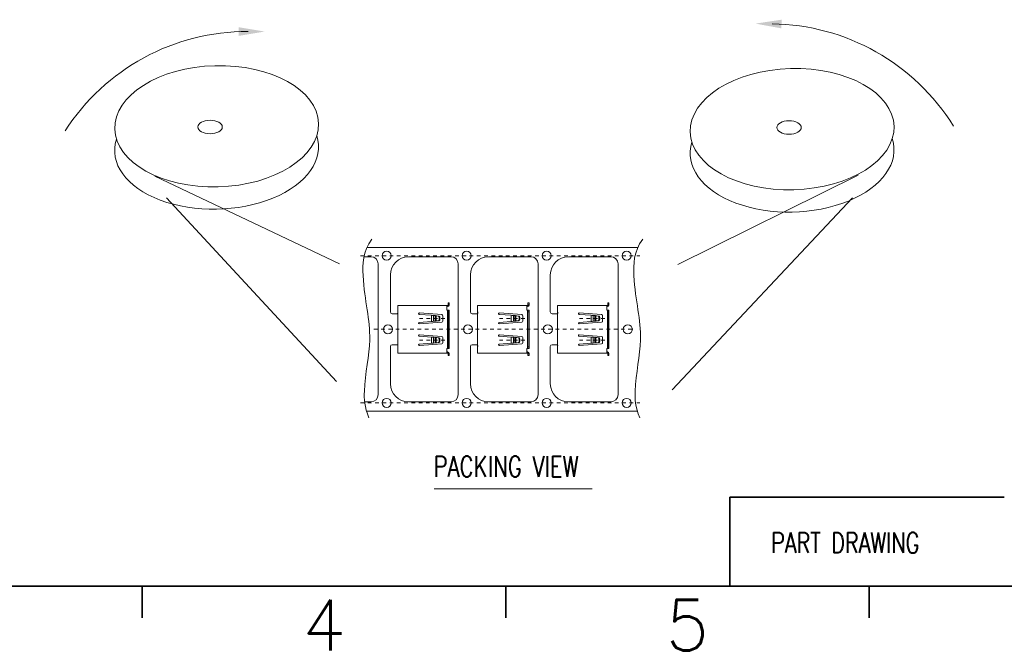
# Model space of a CAD drawing. Header units: millimetres. Extents: x -1657 to 8845, y -11980 to 3013.
# Tile 229 of 256: x 654 to 681, y 2076 to 2094. Entities that reach past the tile are written whole.
import ezdxf
from ezdxf.enums import TextEntityAlignment as Align

# ---------------------------------------------------------------- set-up
doc = ezdxf.new("R2010")
doc.units = ezdxf.units.MM
doc.linetypes.add('CENTER', pattern=[2, 1.25, -0.25, 0.25, -0.25])
doc.layers.add('51', color=6, linetype='CENTER')
doc.layers.add('DEFAULT_3', color=3, linetype='Continuous')
doc.layers.add('FMT', color=7, linetype='Continuous', lineweight=35)
doc.layers.add('标注', color=3, linetype='Continuous', lineweight=9)
doc.styles.add('english', font='romans.shx', dxfattribs={"width": 0.75, "height": 2.5})
doc.styles.add('SLDTEXTSTYLE0', font='txt', dxfattribs={"width": 0.75})

msp = doc.modelspace()

# ---------------------------------------------------------------- linework, layer by layer
at = {"color": 7, "linetype": 'Continuous', "lineweight": 20}
for p, q in [((663.3446, 2087.3766), (670.7968, 2087.3766)), ((663.2631, 2087.124), (663.4533, 2087.124)), ((664.4884, 2087.124), (665.6533, 2087.124)), ((666.6884, 2087.124), (667.8533, 2087.124)), ((668.8884, 2087.124), (670.0533, 2087.124)), ((663.6533, 2086.924), (663.6533, 2083.3292)), ((665.8533, 2086.924), (665.8533, 2083.3292)), ((668.0533, 2086.924), (668.0533, 2083.3292)), ((670.2533, 2086.924), (670.2533, 2083.3292)), ((663.9884, 2085.6022), (663.9884, 2086.624)), ((666.1884, 2085.6022), (666.1884, 2086.624)), ((668.3884, 2085.6022), (668.3884, 2086.624)), ((664.1884, 2085.7816), (664.1884, 2085.7216)), ((664.1884, 2085.7816), (665.5434, 2085.7816)), ((664.1884, 2085.7216), (664.1884, 2084.5316)), ((665.5434, 2085.7816), (665.5634, 2085.7816)), ((665.5434, 2085.7816), (665.5434, 2085.7216)), ((665.5434, 2085.7516), (665.5634, 2085.7516)), ((665.5434, 2085.6566), (665.5434, 2085.7216)), ((665.5634, 2085.7516), (665.5634, 2085.7816)), ((665.5734, 2085.8016), (665.5734, 2085.8516)), ((665.5734, 2085.8516), (665.6034, 2085.8516)), ((665.5734, 2085.8016), (665.5734, 2085.7916)), ((665.6034, 2085.8016), (665.5734, 2085.8016)), ((665.6034, 2085.7916), (665.5734, 2085.7916)), ((665.6034, 2085.8516), (665.6034, 2085.8016)), ((665.6034, 2085.8016), (665.6034, 2085.7916)), ((666.3884, 2085.7816), (667.7434, 2085.7816)), ((666.3884, 2085.7816), (666.3884, 2085.7216)), ((666.3884, 2085.7216), (666.3884, 2084.5316)), ((667.7434, 2085.7816), (667.7434, 2085.7216)), ((667.7434, 2085.7816), (667.7634, 2085.7816)), ((667.7434, 2085.7516), (667.7634, 2085.7516)), ((667.7434, 2085.6566), (667.7434, 2085.7216)), ((667.7634, 2085.7516), (667.7634, 2085.7816)), ((667.7734, 2085.8516), (667.8034, 2085.8516)), ((667.7734, 2085.8016), (667.7734, 2085.8516)), ((667.8034, 2085.8016), (667.7734, 2085.8016)), ((667.7734, 2085.8016), (667.7734, 2085.7916)), ((667.8034, 2085.7916), (667.7734, 2085.7916)), ((667.8034, 2085.8516), (667.8034, 2085.8016)), ((667.8034, 2085.8016), (667.8034, 2085.7916)), ((668.5884, 2085.7816), (668.5884, 2085.7216)), ((668.5884, 2085.7816), (669.9434, 2085.7816)), ((668.5884, 2085.7216), (668.5884, 2084.5316)), ((669.9434, 2085.7816), (669.9634, 2085.7816)), ((669.9434, 2085.7816), (669.9434, 2085.7216)), ((669.9434, 2085.7516), (669.9634, 2085.7516)), ((669.9434, 2085.6566), (669.9434, 2085.7216)), ((669.9634, 2085.7516), (669.9634, 2085.7816)), ((669.9734, 2085.8016), (669.9734, 2085.8516)), ((669.9734, 2085.8516), (670.0034, 2085.8516)), ((669.9734, 2085.8016), (669.9734, 2085.7916)), ((670.0034, 2085.8016), (669.9734, 2085.8016)), ((670.0034, 2085.7916), (669.9734, 2085.7916)), ((670.0034, 2085.8516), (670.0034, 2085.8016)), ((670.0034, 2085.8016), (670.0034, 2085.7916)), ((664.1741, 2085.5522), (664.0384, 2085.5522)), ((664.7834, 2085.5365), (665.1153, 2085.5107)), ((665.4008, 2085.5287), (664.7865, 2085.5763)), ((665.1153, 2085.3424), (665.1153, 2085.5107)), ((665.1718, 2085.5071), (665.2158, 2085.5023)), ((665.1718, 2085.346), (665.1718, 2085.5071)), ((665.2158, 2085.5023), (665.2158, 2085.3508)), ((665.2653, 2085.4988), (665.244, 2085.4988)), ((665.244, 2085.4988), (665.3087, 2085.4917)), ((665.244, 2085.4988), (665.244, 2085.3544)), ((665.2653, 2085.4988), (665.33, 2085.4917)), ((665.33, 2085.4917), (665.3087, 2085.4917)), ((665.3495, 2085.4618), (665.3283, 2085.4618)), ((665.3283, 2085.4618), (665.3283, 2085.3914)), ((665.3495, 2085.4618), (665.3495, 2085.3914)), ((665.4284, 2085.3543), (665.4284, 2085.4988)), ((665.5634, 2085.6566), (665.5434, 2085.6566)), ((665.5734, 2085.6566), (665.5634, 2085.6566)), ((665.5634, 2085.6566), (665.5634, 2084.5966)), ((665.5734, 2085.6566), (665.5734, 2084.5966)), ((665.5734, 2085.6566), (665.6034, 2085.6566)), ((665.5734, 2085.6066), (665.5734, 2085.6566)), ((665.5734, 2085.6066), (665.5734, 2084.6466)), ((665.6034, 2085.6066), (665.5734, 2085.6066)), ((665.6034, 2085.6566), (665.6034, 2085.6066)), ((665.6034, 2085.6066), (665.6034, 2084.6466)), ((666.3741, 2085.5522), (666.2384, 2085.5522)), ((666.9834, 2085.5365), (667.3153, 2085.5107)), ((667.6008, 2085.5287), (666.9865, 2085.5763)), ((667.3153, 2085.3424), (667.3153, 2085.5107)), ((667.3718, 2085.346), (667.3718, 2085.5071)), ((667.3718, 2085.5071), (667.4158, 2085.5023)), ((667.4158, 2085.5023), (667.4158, 2085.3508)), ((667.444, 2085.4988), (667.444, 2085.3544)), ((667.444, 2085.4988), (667.5087, 2085.4917)), ((667.4653, 2085.4988), (667.444, 2085.4988)), ((667.4653, 2085.4988), (667.53, 2085.4917)), ((667.53, 2085.4917), (667.5087, 2085.4917)), ((667.5283, 2085.4618), (667.5283, 2085.3914)), ((667.5495, 2085.4618), (667.5283, 2085.4618)), ((667.5495, 2085.4618), (667.5495, 2085.3914)), ((667.6284, 2085.3543), (667.6284, 2085.4988)), ((667.7634, 2085.6566), (667.7434, 2085.6566)), ((667.7634, 2085.6566), (667.7634, 2084.5966)), ((667.7734, 2085.6566), (667.7634, 2085.6566)), ((667.7734, 2085.6066), (667.7734, 2085.6566)), ((667.7734, 2085.6566), (667.8034, 2085.6566)), ((667.7734, 2085.6566), (667.7734, 2084.5966)), ((667.8034, 2085.6066), (667.7734, 2085.6066)), ((667.7734, 2085.6066), (667.7734, 2084.6466)), ((667.8034, 2085.6566), (667.8034, 2085.6066)), ((667.8034, 2085.6066), (667.8034, 2084.6466)), ((668.5741, 2085.5522), (668.4384, 2085.5522)), ((669.1834, 2085.5365), (669.5153, 2085.5107)), ((669.8008, 2085.5287), (669.1865, 2085.5763)), ((669.5153, 2085.3424), (669.5153, 2085.5107)), ((669.5718, 2085.5071), (669.6158, 2085.5023)), ((669.5718, 2085.346), (669.5718, 2085.5071)), ((669.6158, 2085.5023), (669.6158, 2085.3508)), ((669.6653, 2085.4988), (669.644, 2085.4988)), ((669.644, 2085.4988), (669.7087, 2085.4917)), ((669.644, 2085.4988), (669.644, 2085.3544)), ((669.6653, 2085.4988), (669.73, 2085.4917)), ((669.73, 2085.4917), (669.7087, 2085.4917)), ((669.7495, 2085.4618), (669.7283, 2085.4618)), ((669.7283, 2085.4618), (669.7283, 2085.3914)), ((669.7495, 2085.4618), (669.7495, 2085.3914)), ((669.8284, 2085.3543), (669.8284, 2085.4988)), ((669.9634, 2085.6566), (669.9434, 2085.6566)), ((669.9734, 2085.6566), (669.9634, 2085.6566)), ((669.9634, 2085.6566), (669.9634, 2084.5966)), ((669.9734, 2085.6566), (669.9734, 2084.5966)), ((669.9734, 2085.6566), (670.0034, 2085.6566)), ((669.9734, 2085.6066), (669.9734, 2085.6566)), ((669.9734, 2085.6066), (669.9734, 2084.6466)), ((670.0034, 2085.6066), (669.9734, 2085.6066)), ((670.0034, 2085.6566), (670.0034, 2085.6066)), ((670.0034, 2085.6066), (670.0034, 2084.6466)), ((665.1153, 2085.3424), (664.7834, 2085.3167)), ((664.7865, 2085.2768), (665.4008, 2085.3244)), ((665.2158, 2085.3508), (665.1718, 2085.346)), ((665.3087, 2085.3614), (665.244, 2085.3544)), ((665.244, 2085.3544), (665.2653, 2085.3544)), ((665.33, 2085.3614), (665.2653, 2085.3544)), ((665.33, 2085.3614), (665.3087, 2085.3614)), ((665.3495, 2085.3914), (665.3283, 2085.3914)), ((667.3153, 2085.3424), (666.9834, 2085.3167)), ((666.9865, 2085.2768), (667.6008, 2085.3244)), ((667.4158, 2085.3508), (667.3718, 2085.346)), ((667.5087, 2085.3614), (667.444, 2085.3544)), ((667.444, 2085.3544), (667.4653, 2085.3544)), ((667.53, 2085.3614), (667.4653, 2085.3544)), ((667.53, 2085.3614), (667.5087, 2085.3614)), ((667.5495, 2085.3914), (667.5283, 2085.3914)), ((669.5153, 2085.3424), (669.1834, 2085.3167)), ((669.1865, 2085.2768), (669.8008, 2085.3244)), ((669.6158, 2085.3508), (669.5718, 2085.346)), ((669.7087, 2085.3614), (669.644, 2085.3544)), ((669.644, 2085.3544), (669.6653, 2085.3544)), ((669.73, 2085.3614), (669.6653, 2085.3544)), ((669.73, 2085.3614), (669.7087, 2085.3614)), ((669.7495, 2085.3914), (669.7283, 2085.3914)), ((665.1153, 2084.9107), (664.7834, 2084.9365)), ((664.7865, 2084.9763), (665.4008, 2084.9287)), ((665.1153, 2084.7424), (665.1153, 2084.9107)), ((665.2158, 2084.9023), (665.1718, 2084.9071)), ((665.1718, 2084.746), (665.1718, 2084.9071)), ((665.2158, 2084.9023), (665.2158, 2084.7508)), ((667.3153, 2084.9107), (666.9834, 2084.9365)), ((666.9865, 2084.9763), (667.6008, 2084.9287)), ((667.3153, 2084.7424), (667.3153, 2084.9107)), ((667.3718, 2084.746), (667.3718, 2084.9071)), ((667.4158, 2084.9023), (667.3718, 2084.9071)), ((667.4158, 2084.9023), (667.4158, 2084.7508)), ((669.5153, 2084.9107), (669.1834, 2084.9365)), ((669.1865, 2084.9763), (669.8008, 2084.9287)), ((669.5153, 2084.7424), (669.5153, 2084.9107)), ((669.6158, 2084.9023), (669.5718, 2084.9071)), ((669.5718, 2084.746), (669.5718, 2084.9071)), ((669.6158, 2084.9023), (669.6158, 2084.7508)), ((663.9884, 2083.6292), (663.9884, 2084.6509)), ((664.0384, 2084.7009), (664.1741, 2084.7009)), ((664.7834, 2084.7167), (665.1153, 2084.7424)), ((665.4008, 2084.7244), (664.7865, 2084.6768)), ((665.1718, 2084.746), (665.2158, 2084.7508)), ((665.244, 2084.8988), (665.2653, 2084.8988)), ((665.3087, 2084.8917), (665.244, 2084.8988)), ((665.244, 2084.8988), (665.244, 2084.7544)), ((665.244, 2084.7544), (665.3087, 2084.7614)), ((665.2653, 2084.7544), (665.244, 2084.7544)), ((665.33, 2084.8917), (665.2653, 2084.8988)), ((665.2653, 2084.7544), (665.33, 2084.7614)), ((665.33, 2084.8917), (665.3087, 2084.8917)), ((665.33, 2084.7614), (665.3087, 2084.7614)), ((665.3495, 2084.8618), (665.3283, 2084.8618)), ((665.3283, 2084.7914), (665.3283, 2084.8618)), ((665.3495, 2084.7914), (665.3283, 2084.7914)), ((665.3495, 2084.7914), (665.3495, 2084.8618)), ((665.4284, 2084.8988), (665.4284, 2084.7543)), ((665.5734, 2084.5966), (665.5734, 2084.6466)), ((665.5734, 2084.6466), (665.6034, 2084.6466)), ((665.6034, 2084.6466), (665.6034, 2084.5966)), ((666.1884, 2083.6292), (666.1884, 2084.6509)), ((666.2384, 2084.7009), (666.3741, 2084.7009)), ((666.9834, 2084.7167), (667.3153, 2084.7424)), ((667.6008, 2084.7244), (666.9865, 2084.6768)), ((667.3718, 2084.746), (667.4158, 2084.7508)), ((667.444, 2084.8988), (667.444, 2084.7544)), ((667.5087, 2084.8917), (667.444, 2084.8988)), ((667.444, 2084.8988), (667.4653, 2084.8988)), ((667.444, 2084.7544), (667.5087, 2084.7614)), ((667.4653, 2084.7544), (667.444, 2084.7544)), ((667.53, 2084.8917), (667.4653, 2084.8988)), ((667.4653, 2084.7544), (667.53, 2084.7614)), ((667.53, 2084.8917), (667.5087, 2084.8917)), ((667.53, 2084.7614), (667.5087, 2084.7614)), ((667.5283, 2084.7914), (667.5283, 2084.8618)), ((667.5495, 2084.8618), (667.5283, 2084.8618)), ((667.5495, 2084.7914), (667.5283, 2084.7914)), ((667.5495, 2084.7914), (667.5495, 2084.8618)), ((667.6284, 2084.8988), (667.6284, 2084.7543)), ((667.7734, 2084.6466), (667.8034, 2084.6466)), ((667.7734, 2084.5966), (667.7734, 2084.6466)), ((667.8034, 2084.6466), (667.8034, 2084.5966)), ((668.3884, 2083.6292), (668.3884, 2084.6509)), ((668.4384, 2084.7009), (668.5741, 2084.7009)), ((669.1834, 2084.7167), (669.5153, 2084.7424)), ((669.8008, 2084.7244), (669.1865, 2084.6768)), ((669.5718, 2084.746), (669.6158, 2084.7508)), ((669.644, 2084.8988), (669.6653, 2084.8988)), ((669.7087, 2084.8917), (669.644, 2084.8988)), ((669.644, 2084.8988), (669.644, 2084.7544)), ((669.644, 2084.7544), (669.7087, 2084.7614)), ((669.6653, 2084.7544), (669.644, 2084.7544)), ((669.73, 2084.8917), (669.6653, 2084.8988)), ((669.6653, 2084.7544), (669.73, 2084.7614)), ((669.73, 2084.8917), (669.7087, 2084.8917)), ((669.73, 2084.7614), (669.7087, 2084.7614)), ((669.7495, 2084.8618), (669.7283, 2084.8618)), ((669.7283, 2084.7914), (669.7283, 2084.8618)), ((669.7495, 2084.7914), (669.7283, 2084.7914)), ((669.7495, 2084.7914), (669.7495, 2084.8618)), ((669.8284, 2084.8988), (669.8284, 2084.7543)), ((669.9734, 2084.5966), (669.9734, 2084.6466)), ((669.9734, 2084.6466), (670.0034, 2084.6466)), ((670.0034, 2084.6466), (670.0034, 2084.5966)), ((664.1884, 2084.5316), (664.1884, 2084.4716)), ((664.1884, 2084.5016), (664.1884, 2084.5316)), ((664.1884, 2084.5016), (664.1884, 2084.4716)), ((664.3509, 2084.4716), (664.1884, 2084.4716)), ((665.5434, 2084.4716), (664.1884, 2084.4716)), ((665.5634, 2084.5966), (665.5434, 2084.5966)), ((665.5434, 2084.5966), (665.5434, 2084.5316)), ((665.5434, 2084.5316), (665.5434, 2084.4716)), ((665.5634, 2084.5016), (665.5434, 2084.5016)), ((665.5634, 2084.4716), (665.5434, 2084.4716)), ((665.5634, 2084.5966), (665.5734, 2084.5966)), ((665.5634, 2084.5016), (665.5634, 2084.4716)), ((665.6034, 2084.5966), (665.5734, 2084.5966)), ((665.5734, 2084.4516), (665.5734, 2084.4616)), ((665.6034, 2084.4616), (665.5734, 2084.4616)), ((665.5734, 2084.4016), (665.5734, 2084.4516)), ((665.5734, 2084.4516), (665.6034, 2084.4516)), ((665.6034, 2084.4016), (665.5734, 2084.4016)), ((665.6034, 2084.4516), (665.6034, 2084.4616)), ((665.6034, 2084.4516), (665.6034, 2084.4016)), ((666.3884, 2084.5016), (666.3884, 2084.5316)), ((666.3884, 2084.5316), (666.3884, 2084.4716)), ((666.3884, 2084.5016), (666.3884, 2084.4716)), ((667.7434, 2084.4716), (666.3884, 2084.4716)), ((666.5509, 2084.4716), (666.3884, 2084.4716)), ((667.7434, 2084.5966), (667.7434, 2084.5316)), ((667.7634, 2084.5966), (667.7434, 2084.5966)), ((667.7434, 2084.5316), (667.7434, 2084.4716)), ((667.7634, 2084.5016), (667.7434, 2084.5016)), ((667.7634, 2084.4716), (667.7434, 2084.4716)), ((667.7634, 2084.5966), (667.7734, 2084.5966)), ((667.7634, 2084.5016), (667.7634, 2084.4716)), ((667.8034, 2084.5966), (667.7734, 2084.5966)), ((667.8034, 2084.4616), (667.7734, 2084.4616)), ((667.7734, 2084.4516), (667.7734, 2084.4616)), ((667.7734, 2084.4516), (667.8034, 2084.4516)), ((667.7734, 2084.4016), (667.7734, 2084.4516)), ((667.8034, 2084.4016), (667.7734, 2084.4016)), ((667.8034, 2084.4516), (667.8034, 2084.4616)), ((667.8034, 2084.4516), (667.8034, 2084.4016)), ((668.5884, 2084.5316), (668.5884, 2084.4716)), ((668.5884, 2084.5016), (668.5884, 2084.5316)), ((668.5884, 2084.5016), (668.5884, 2084.4716)), ((668.7509, 2084.4716), (668.5884, 2084.4716)), ((669.9434, 2084.4716), (668.5884, 2084.4716)), ((669.9634, 2084.5966), (669.9434, 2084.5966)), ((669.9434, 2084.5966), (669.9434, 2084.5316)), ((669.9434, 2084.5316), (669.9434, 2084.4716)), ((669.9634, 2084.5016), (669.9434, 2084.5016)), ((669.9634, 2084.4716), (669.9434, 2084.4716)), ((669.9634, 2084.5966), (669.9734, 2084.5966)), ((669.9634, 2084.5016), (669.9634, 2084.4716)), ((670.0034, 2084.5966), (669.9734, 2084.5966)), ((669.9734, 2084.4516), (669.9734, 2084.4616)), ((670.0034, 2084.4616), (669.9734, 2084.4616)), ((669.9734, 2084.4016), (669.9734, 2084.4516)), ((669.9734, 2084.4516), (670.0034, 2084.4516)), ((670.0034, 2084.4016), (669.9734, 2084.4016)), ((670.0034, 2084.4516), (670.0034, 2084.4616)), ((670.0034, 2084.4516), (670.0034, 2084.4016)), ((663.4533, 2083.1292), (663.2797, 2083.1292)), ((665.6533, 2083.1292), (664.4884, 2083.1292)), ((667.8533, 2083.1292), (666.6884, 2083.1292)), ((670.0533, 2083.1292), (668.8884, 2083.1292)), ((663.3315, 2082.8766), (670.7836, 2082.8766)), ((665.1889, 2080.7363), (669.5416, 2080.7363))]:
    msp.add_line(p, q, dxfattribs=at)
at = {"color": 7, "linetype": 'Continuous', "lineweight": 20, "flags": 128}
for points in [[(665.2158, 2085.5023), (665.2222, 2085.5014), (665.2299, 2085.5006), (665.2376, 2085.4997), (665.244, 2085.4988)], [(665.2299, 2085.5006), (665.249, 2085.4997), (665.2653, 2085.4988)], [(667.4158, 2085.5023), (667.4222, 2085.5014), (667.4299, 2085.5006), (667.4376, 2085.4997), (667.444, 2085.4988)], [(667.4299, 2085.5006), (667.449, 2085.4997), (667.4653, 2085.4988)], [(669.6158, 2085.5023), (669.6222, 2085.5014), (669.6299, 2085.5006), (669.6376, 2085.4997), (669.644, 2085.4988)], [(669.6299, 2085.5006), (669.649, 2085.4997), (669.6653, 2085.4988)], [(665.244, 2085.3544), (665.2376, 2085.3535), (665.2299, 2085.3526), (665.2222, 2085.3517), (665.2158, 2085.3508)], [(665.2653, 2085.3544), (665.249, 2085.3535), (665.2299, 2085.3526)], [(667.444, 2085.3544), (667.4376, 2085.3535), (667.4299, 2085.3526), (667.4222, 2085.3517), (667.4158, 2085.3508)], [(667.4653, 2085.3544), (667.449, 2085.3535), (667.4299, 2085.3526)], [(669.644, 2085.3544), (669.6376, 2085.3535), (669.6299, 2085.3526), (669.6222, 2085.3517), (669.6158, 2085.3508)], [(669.6653, 2085.3544), (669.649, 2085.3535), (669.6299, 2085.3526)], [(665.2158, 2084.9023), (665.2222, 2084.9014), (665.2299, 2084.9006), (665.2376, 2084.8997), (665.244, 2084.8988)], [(667.4158, 2084.9023), (667.4222, 2084.9014), (667.4299, 2084.9006), (667.4376, 2084.8997), (667.444, 2084.8988)], [(669.6158, 2084.9023), (669.6222, 2084.9014), (669.6299, 2084.9006), (669.6376, 2084.8997), (669.644, 2084.8988)], [(665.244, 2084.7544), (665.2376, 2084.7535), (665.2299, 2084.7526), (665.2222, 2084.7517), (665.2158, 2084.7508)], [(665.2299, 2084.9006), (665.249, 2084.8997), (665.2653, 2084.8988)], [(665.2653, 2084.7544), (665.249, 2084.7535), (665.2299, 2084.7526)], [(667.444, 2084.7544), (667.4376, 2084.7535), (667.4299, 2084.7526), (667.4222, 2084.7517), (667.4158, 2084.7508)], [(667.4299, 2084.9006), (667.449, 2084.8997), (667.4653, 2084.8988)], [(667.4653, 2084.7544), (667.449, 2084.7535), (667.4299, 2084.7526)], [(669.644, 2084.7544), (669.6376, 2084.7535), (669.6299, 2084.7526), (669.6222, 2084.7517), (669.6158, 2084.7508)], [(669.6299, 2084.9006), (669.649, 2084.8997), (669.6653, 2084.8988)], [(669.6653, 2084.7544), (669.649, 2084.7535), (669.6299, 2084.7526)]]:
    msp.add_lwpolyline(points, dxfattribs=at)
at = {"color": 7, "linetype": 'Continuous', "lineweight": 20}
for centre in [(663.8872, 2087.1516), (666.0872, 2087.1516), (668.2872, 2087.1516), (670.4872, 2087.1516), (663.9209, 2085.1266), (666.1209, 2085.1266), (668.3209, 2085.1266), (670.5209, 2085.1266), (663.8872, 2083.1016), (666.0872, 2083.1016), (668.2872, 2083.1016), (670.4872, 2083.1016)]:
    msp.add_circle(centre, 0.125, dxfattribs=at)
at = {"color": 3, "linetype": 'Continuous', "lineweight": 20}
for centre, start, end in [((660.0448, 2087.3598), 89.7419, 147.21774), ((674.4242, 2087.5713), 31.85746, 89.33329)]:
    msp.add_arc(centre, 5.9584, start, end, dxfattribs=at)
at = {"color": 7, "linetype": 'Continuous', "lineweight": 20}
for centre, radius, start, end in [((663.4533, 2086.924), 0.2, 0, 90), ((664.4884, 2086.624), 0.5, 90, 180), ((665.6533, 2086.924), 0.2, 0, 90), ((666.6884, 2086.624), 0.5, 90, 180), ((667.8533, 2086.924), 0.2, 0, 90), ((668.8884, 2086.624), 0.5, 90, 180), ((670.0533, 2086.924), 0.2, 0, 90), ((665.5634, 2085.7916), 0.01, 270, 360), ((665.5634, 2085.7916), 0.04, 270, 360), ((667.7634, 2085.7916), 0.04, 270, 360), ((667.7634, 2085.7916), 0.01, 270, 360), ((669.9634, 2085.7916), 0.01, 270, 360), ((669.9634, 2085.7916), 0.04, 270, 360), ((664.0384, 2085.6022), 0.05, 180, 270), ((664.1741, 2085.5722), 0.02, 270, 351.80643), ((664.2084, 2085.6066), 0.02, 180, 203.06093), ((664.1394, 2085.5772), 0.0551, 351.80643, 23.06093), ((664.785, 2085.5564), 0.02, 85.56733, 265.56733), ((664.9724, 2082.8133), 2.7012, 85.7654, 86.96774), ((665.3008, 2085.4651), 0.0277, 353.07168, 73.33089), ((665.322, 2085.4651), 0.0277, 353.07168, 73.33089), ((665.3984, 2085.4988), 0.03, 0, 85.56733), ((666.2384, 2085.6022), 0.05, 180, 270), ((666.3741, 2085.5722), 0.02, 270, 351.80643), ((666.4084, 2085.6066), 0.02, 180, 203.06093), ((666.3394, 2085.5772), 0.0551, 351.80643, 23.06093), ((666.985, 2085.5564), 0.02, 85.56733, 265.56733), ((667.1724, 2082.8133), 2.7012, 85.7654, 86.96774), ((667.5008, 2085.4651), 0.0277, 353.07168, 73.33089), ((667.522, 2085.4651), 0.0277, 353.07168, 73.33089), ((667.5984, 2085.4988), 0.03, 0, 85.56733), ((668.4384, 2085.6022), 0.05, 180, 270), ((668.5741, 2085.5722), 0.02, 270, 351.80643), ((668.6084, 2085.6066), 0.02, 180, 203.06093), ((668.5394, 2085.5772), 0.0551, 351.80643, 23.06093), ((669.185, 2085.5564), 0.02, 85.56733, 265.56733), ((669.3724, 2082.8133), 2.7012, 85.7654, 86.96774), ((669.7008, 2085.4651), 0.0277, 353.07168, 73.33089), ((669.722, 2085.4651), 0.0277, 353.07168, 73.33089), ((669.7984, 2085.4988), 0.03, 0, 85.56733), ((664.785, 2085.2968), 0.02, 94.43267, 274.43267), ((664.9724, 2088.0398), 2.7012, 273.03226, 274.2346), ((665.3008, 2085.388), 0.0277, 286.66911, 6.92832), ((665.322, 2085.388), 0.0277, 286.66911, 6.92832), ((665.3984, 2085.3543), 0.03, 274.43267, 0), ((666.985, 2085.2968), 0.02, 94.43267, 274.43267), ((667.1724, 2088.0398), 2.7012, 273.03226, 274.2346), ((667.5008, 2085.388), 0.0277, 286.66911, 6.92832), ((667.522, 2085.388), 0.0277, 286.66911, 6.92832), ((667.5984, 2085.3543), 0.03, 274.43267, 0), ((669.185, 2085.2968), 0.02, 94.43267, 274.43267), ((669.3724, 2088.0398), 2.7012, 273.03226, 274.2346), ((669.7008, 2085.388), 0.0277, 286.66911, 6.92832), ((669.722, 2085.388), 0.0277, 286.66911, 6.92832), ((669.7984, 2085.3543), 0.03, 274.43267, 0), ((664.785, 2084.9564), 0.02, 85.56733, 265.56733), ((664.9724, 2082.2133), 2.7012, 85.7654, 86.96774), ((665.3984, 2084.8988), 0.03, 0, 85.56733), ((666.985, 2084.9564), 0.02, 85.56733, 265.56733), ((667.1724, 2082.2133), 2.7012, 85.7654, 86.96774), ((667.5984, 2084.8988), 0.03, 0, 85.56733), ((669.185, 2084.9564), 0.02, 85.56733, 265.56733), ((669.3724, 2082.2133), 2.7012, 85.7654, 86.96774), ((669.7984, 2084.8988), 0.03, 0, 85.56733), ((664.0384, 2084.6509), 0.05, 90, 180), ((664.1741, 2084.6809), 0.02, 8.19357, 90), ((664.2084, 2084.6465), 0.02, 156.93907, 180), ((664.1394, 2084.6759), 0.0551, 336.93907, 8.19357), ((664.785, 2084.6968), 0.02, 94.43267, 274.43267), ((664.9724, 2087.4398), 2.7012, 273.03226, 274.2346), ((665.3008, 2084.8651), 0.0277, 353.07168, 73.33089), ((665.3008, 2084.788), 0.0277, 286.66911, 6.92832), ((665.322, 2084.8651), 0.0277, 353.07168, 73.33089), ((665.322, 2084.788), 0.0277, 286.66911, 6.92832), ((665.3984, 2084.7543), 0.03, 274.43267, 0), ((666.2384, 2084.6509), 0.05, 90, 180), ((666.3741, 2084.6809), 0.02, 8.19357, 90), ((666.4084, 2084.6465), 0.02, 156.93907, 180), ((666.3394, 2084.6759), 0.0551, 336.93907, 8.19357), ((666.985, 2084.6968), 0.02, 94.43267, 274.43267), ((667.1724, 2087.4398), 2.7012, 273.03226, 274.2346), ((667.5008, 2084.8651), 0.0277, 353.07168, 73.33089), ((667.5008, 2084.788), 0.0277, 286.66911, 6.92832), ((667.522, 2084.8651), 0.0277, 353.07168, 73.33089), ((667.522, 2084.788), 0.0277, 286.66911, 6.92832), ((667.5984, 2084.7543), 0.03, 274.43267, 0), ((668.4384, 2084.6509), 0.05, 90, 180), ((668.5741, 2084.6809), 0.02, 8.19357, 90), ((668.6084, 2084.6465), 0.02, 156.93907, 180), ((668.5394, 2084.6759), 0.0551, 336.93907, 8.19357), ((669.185, 2084.6968), 0.02, 94.43267, 274.43267), ((669.3724, 2087.4398), 2.7012, 273.03226, 274.2346), ((669.7008, 2084.8651), 0.0277, 353.07168, 73.33089), ((669.7008, 2084.788), 0.0277, 286.66911, 6.92832), ((669.722, 2084.8651), 0.0277, 353.07168, 73.33089), ((669.722, 2084.788), 0.0277, 286.66911, 6.92832), ((669.7984, 2084.7543), 0.03, 274.43267, 0), ((665.5634, 2084.4616), 0.04, 0, 90), ((665.5634, 2084.4616), 0.01, 0, 90), ((667.7634, 2084.4616), 0.04, 0, 90), ((667.7634, 2084.4616), 0.01, 0, 90), ((669.9634, 2084.4616), 0.04, 0, 90), ((669.9634, 2084.4616), 0.01, 0, 90), ((664.4884, 2083.6292), 0.5, 180, 270), ((666.6884, 2083.6292), 0.5, 180, 270), ((668.8884, 2083.6292), 0.5, 180, 270), ((663.4533, 2083.3292), 0.2, 270, 0), ((665.6533, 2083.3292), 0.2, 270, 0), ((667.8533, 2083.3292), 0.2, 270, 0), ((670.0533, 2083.3292), 0.2, 270, 0)]:
    msp.add_arc(centre, radius, start, end, dxfattribs=at)
at = {"color": 3, "linetype": 'Continuous', "lineweight": 20}
for points in [[(674.7525, 2093.6444), (674.7486, 2093.4058), (674.0346, 2093.5366)], [(659.8146, 2093.4374), (659.8146, 2093.1987), (660.5306, 2093.3181)]]:
    msp.add_solid(points, dxfattribs=at)
at = {"layer": '51', "color": 1, "lineweight": 20, "ltscale": 0.03}
for p, q in [((663.1687, 2087.1516), (670.8504, 2087.1516)), ((665.485, 2085.4266), (664.7907, 2085.4266)), ((667.685, 2085.4266), (666.9907, 2085.4266)), ((669.885, 2085.4266), (669.1907, 2085.4266)), ((663.5341, 2085.1266), (670.6971, 2085.1266)), ((665.485, 2084.8266), (664.7907, 2084.8266)), ((667.685, 2084.8266), (666.9907, 2084.8266)), ((669.885, 2084.8266), (669.1907, 2084.8266)), ((663.1687, 2083.1016), (670.8504, 2083.1016))]:
    msp.add_line(p, q, dxfattribs=at)
at = {"layer": 'DEFAULT_3', "lineweight": 20}
for p, q in [((657.5048, 2089.3425), (662.5874, 2086.925)), ((676.8575, 2089.3701), (671.9006, 2086.9053)), ((657.8283, 2088.7466), (662.5065, 2083.688)), ((676.7068, 2088.7468), (671.7391, 2083.4592))]:
    msp.add_line(p, q, dxfattribs=at)
for centre, major_axis, ratio in [((659.2056, 2090.712), (-2.8038, -0.0768), 0.5945164), ((675.0434, 2090.6327), (-2.8038, -0.0768), 0.5945164), ((659.0264, 2090.6925), (-0.3362, 0), 0.5544794), ((674.9581, 2090.6783), (-0.3362, 0), 0.5544794)]:
    msp.add_ellipse(centre, major_axis=major_axis, ratio=ratio, dxfattribs=at)
for centre in [(659.2056, 2090.098), (675.0434, 2090.0186)]:
    msp.add_ellipse(centre, major_axis=(-2.8038, -0.0768), ratio=0.5945164, start_param=6.0817763, end_param=9.5936385, dxfattribs=at)
at = {"layer": 'FMT'}
for p, q in [((680.8796, 2080.5039), (673.3282, 2080.5039)), ((673.3282, 2080.5039), (673.3282, 2078.0615)), ((717.1701, 2078.0615), (627.1518, 2078.0615)), ((657.1614, 2078.0615), (657.1614, 2077.1892)), ((667.1611, 2078.0615), (667.1611, 2077.1892)), ((677.1608, 2078.0615), (677.1608, 2077.1892))]:
    msp.add_line(p, q, dxfattribs=at)
at = {"layer": '标注', "color": 2, "lineweight": 20, "ltscale": 0.5}
for points in [[(663.3985, 2082.6872), (663.2724, 2082.9937), (663.2417, 2083.7153), (663.5557, 2085.0122), (663.2081, 2086.1022), (663.226, 2087.2642), (663.4791, 2087.6041)], [(670.8507, 2082.6872), (670.7245, 2082.9937), (670.6939, 2083.7153), (671.0079, 2085.0122), (670.6603, 2086.1022), (670.6782, 2087.2642), (670.9312, 2087.6041)]]:
    msp.add_open_spline(points, degree=3, knots=[0, 0, 0, 0, 6.5088001, 21.5269971, 40.7811875, 49.1003181, 49.1003181, 49.1003181, 49.1003181], dxfattribs=at)

# ---------------------------------------------------------------- texts
at = {"color": 7, "linetype": 'Continuous', "lineweight": 20, "insert": (665.1735, 2081.6374), "char_height": 0.636267, "attachment_point": 1, "style": 'SLDTEXTSTYLE0'}
msp.add_mtext('{\\Fromans.shx|c0;\\H0.9002x;PACKING VIEW}', dxfattribs=at)
at = {"layer": 'FMT', "style": 'english'}
for s, p in [('4', (662.1612, 2076.2911)), ('5', (672.1609, 2076.2911))]:
    msp.add_text(s, height=1.3957, dxfattribs=at).set_placement(p, align=Align.CENTER)
at = {"layer": 'FMT', "color": 4, "lineweight": 15, "insert": (674.4619, 2079.5307), "char_height": 0.559426, "width": 8.256709, "attachment_point": 1, "style": 'english'}
msp.add_mtext('PART DRAWING', dxfattribs=at)

doc.saveas('drawing.dxf')
